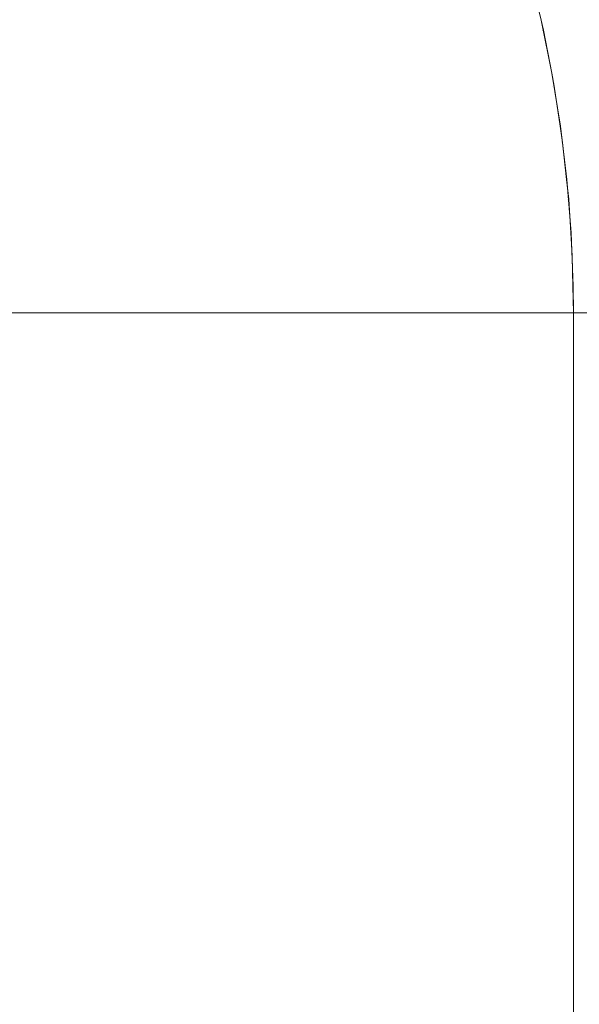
# Model space of a CAD drawing. Header units: centimetres. Extents: x -25.9 to 27.4, y -21.7 to -19.9.
# Tile 85 of 202: x -8.0288 to -7.987, y -20.0116 to -19.9381. Entities that reach past the tile are written whole.
import ezdxf

# ---------------------------------------------------------------- set-up
doc = ezdxf.new("R2010")
doc.units = ezdxf.units.CM
doc.header["$LTSCALE"] = 2.54
doc.layers.add('Lucido design-1', color=7, linetype='Continuous')

# ---------------------------------------------------------------- blocks, each defined once
blk = doc.blocks.new('Gruppo-5-1')
at = {"color": 7, "linetype": 'Continuous', "lineweight": 9}
for points, invisible_edges in [([(-8.003442, -19.934263, 875.673687), (-8.002425, -19.937853, 875.673687), (-8.00439, -19.938365, 875.670122), (-8.005383, -19.934858, 875.670122)], 15), ([(-7.990708, -19.934802, 875.721383), (-7.990844, -19.934287, 875.921383), (-7.989889, -19.93819, 875.921383)], 9), ([(-7.990844, -19.934287, 875.921383), (-7.990745, -19.934287, 875.925892), (-7.989791, -19.93819, 875.92585), (-7.989889, -19.93819, 875.921383)], 7), ([(-7.990745, -19.934287, 875.925892), (-7.99045, -19.934287, 875.930392), (-7.989499, -19.93819, 875.930309), (-7.989791, -19.93819, 875.92585)], 15), ([(-7.99045, -19.934287, 875.930392), (-7.989959, -19.934287, 875.934875), (-7.989012, -19.93819, 875.93475), (-7.989499, -19.93819, 875.930309)], 15), ([(-7.989959, -19.934287, 875.934875), (-7.989273, -19.934287, 875.939332), (-7.988333, -19.93819, 875.939166), (-7.989012, -19.93819, 875.93475)], 15), ([(-7.989273, -19.934287, 875.939332), (-7.988394, -19.934287, 875.943755), (-7.987461, -19.93819, 875.943548), (-7.988333, -19.93819, 875.939166)], 15), ([(-7.988394, -19.934287, 875.943755), (-7.987322, -19.934287, 875.948136), (-7.986399, -19.93819, 875.947888), (-7.987461, -19.93819, 875.943548)], 15), ([(-7.987322, -19.934287, 875.948136), (-7.98606, -19.934287, 875.952465), (-7.985149, -19.93819, 875.952178), (-7.986399, -19.93819, 875.947888)], 15), ([(-25.787481, -19.934836, 876.418166), (-25.787481, -19.938359, 876.419001), (27.312519, -19.938359, 876.419001), (27.312519, -19.934836, 876.418166)], 10), ([(-8.024473, -19.934681, 875.647975), (-8.023455, -19.937378, 875.647975), (-8.026325, -19.938392, 875.645271), (-8.027297, -19.935816, 875.645271)], 15), ([(-8.015484, -19.934562, 875.656814), (-8.014469, -19.93764, 875.656814), (-8.01705, -19.938431, 875.65375), (-8.018029, -19.935461, 875.65375)], 15), ([(-8.005383, -19.934858, 875.670122), (-8.00439, -19.938365, 875.670122), (-8.006492, -19.938912, 875.666648), (-8.00746, -19.935494, 875.666648)], 15), ([(-7.992066, -19.935156, 875.704687), (-7.991098, -19.939228, 875.704687), (-7.991854, -19.939391, 875.70063), (-7.992815, -19.935351, 875.70063)], 15), ([(-7.99148, -19.935003, 875.708777), (-7.990506, -19.9391, 875.708777), (-7.991098, -19.939228, 875.704687), (-7.992066, -19.935156, 875.704687)], 15), ([(-7.991058, -19.934893, 875.712891), (-7.990079, -19.939008, 875.712891), (-7.990506, -19.9391, 875.708777), (-7.99148, -19.935003, 875.708777)], 15), ([(-7.9908, -19.934826, 875.717024), (-7.989819, -19.938952, 875.717024), (-7.990079, -19.939008, 875.712891), (-7.991058, -19.934893, 875.712891)], 15), ([(-7.989819, -19.938952, 875.717024), (-7.9908, -19.934826, 875.717024), (-7.990708, -19.934802, 875.721383), (-7.989901, -19.938193, 875.721383)], 11), ([(-7.989889, -19.93819, 875.921383), (-7.989901, -19.938193, 875.721383), (-7.990708, -19.934802, 875.721383)], 9), ([(-8.027297, -19.935816, 875.645271), (-8.026325, -19.938392, 875.645271), (-8.029294, -19.939441, 875.642697), (-8.030219, -19.93699, 875.642697)], 15), ([(-8.018029, -19.935461, 875.65375), (-8.01705, -19.938431, 875.65375), (-8.019746, -19.939256, 875.650802), (-8.020688, -19.9364, 875.650802)], 15), ([(-8.00746, -19.935494, 875.666648), (-8.006492, -19.938912, 875.666648), (-8.008728, -19.939494, 875.663268), (-8.009669, -19.93617, 875.663268)], 15), ([(-7.994792, -19.935866, 875.692639), (-7.993851, -19.939821, 875.692639), (-7.995088, -19.940088, 875.688718), (-7.996016, -19.936184, 875.688718)], 15), ([(-7.993724, -19.935588, 875.696612), (-7.992772, -19.939589, 875.696612), (-7.993851, -19.939821, 875.692639), (-7.994792, -19.935866, 875.692639)], 15), ([(-7.992815, -19.935351, 875.70063), (-7.991854, -19.939391, 875.70063), (-7.992772, -19.939589, 875.696612), (-7.993724, -19.935588, 875.696612)], 15), ([(-8.020688, -19.9364, 875.650802), (-8.019746, -19.939256, 875.650802), (-8.022552, -19.940116, 875.647975), (-8.023455, -19.937378, 875.647975)], 15), ([(-8.009669, -19.93617, 875.663268), (-8.008728, -19.939494, 875.663268), (-8.011094, -19.94011, 875.659988), (-8.012007, -19.936886, 875.659988)], 15), ([(-7.997395, -19.936543, 875.684856), (-7.99648, -19.940388, 875.684856), (-7.998026, -19.940721, 875.68106), (-7.998924, -19.936942, 875.68106)], 15), ([(-7.996016, -19.936184, 875.688718), (-7.995088, -19.940088, 875.688718), (-7.99648, -19.940388, 875.684856), (-7.997395, -19.936543, 875.684856)], 15), ([(-8.023455, -19.937378, 875.647975), (-8.022552, -19.940116, 875.647975), (-8.025463, -19.941007, 875.645271), (-8.026325, -19.938392, 875.645271)], 15), ([(-8.012007, -19.936886, 875.659988), (-8.011094, -19.94011, 875.659988), (-8.013586, -19.940759, 875.656814), (-8.014469, -19.93764, 875.656814)], 15), ([(-8.000602, -19.937378, 875.677334), (-7.99972, -19.941086, 875.677334), (-8.001562, -19.941483, 875.673687), (-8.002425, -19.937853, 875.673687)], 15), ([(-7.998924, -19.936942, 875.68106), (-7.998026, -19.940721, 875.68106), (-7.99972, -19.941086, 875.677334), (-8.000602, -19.937378, 875.677334)], 15), ([(-8.014469, -19.93764, 875.656814), (-8.013586, -19.940759, 875.656814), (-8.016198, -19.941439, 875.65375), (-8.01705, -19.938431, 875.65375)], 15), ([(-8.002425, -19.937853, 875.673687), (-8.001562, -19.941483, 875.673687), (-8.003546, -19.941911, 875.670122), (-8.00439, -19.938365, 875.670122)], 15), ([(-7.989726, -19.938932, 875.721383), (-7.989901, -19.938193, 875.721383), (-7.989889, -19.93819, 875.921383)], 10), ([(-7.989901, -19.938193, 875.721383), (-7.989726, -19.938932, 875.721383), (-7.989819, -19.938952, 875.717024)], 10), ([(-7.989726, -19.938932, 875.721383), (-7.989889, -19.93819, 875.921383), (-7.989092, -19.942123, 875.921383)], 9), ([(-7.989889, -19.93819, 875.921383), (-7.989791, -19.93819, 875.92585), (-7.988995, -19.942123, 875.925816), (-7.989092, -19.942123, 875.921383)], 7), ([(-7.989791, -19.93819, 875.92585), (-7.989499, -19.93819, 875.930309), (-7.988705, -19.942123, 875.930239), (-7.988995, -19.942123, 875.925816)], 15), ([(-7.989499, -19.93819, 875.930309), (-7.989012, -19.93819, 875.93475), (-7.988223, -19.942123, 875.934646), (-7.988705, -19.942123, 875.930239)], 15), ([(-7.989012, -19.93819, 875.93475), (-7.988333, -19.93819, 875.939166), (-7.987548, -19.942123, 875.939028), (-7.988223, -19.942123, 875.934646)], 15), ([(-7.988333, -19.93819, 875.939166), (-7.987461, -19.93819, 875.943548), (-7.986683, -19.942123, 875.943376), (-7.987548, -19.942123, 875.939028)], 15), ([(-7.987461, -19.93819, 875.943548), (-7.986399, -19.93819, 875.947888), (-7.98563, -19.942123, 875.947682), (-7.986683, -19.942123, 875.943376)], 15), ([(27.312519, -19.939011, 876.419156), (27.312519, -19.938359, 876.419001), (-25.787481, -19.938359, 876.419001), (-25.787481, -19.939011, 876.419156)], 10), ([(-8.026325, -19.938392, 875.645271), (-8.025463, -19.941007, 875.645271), (-8.028474, -19.941929, 875.642697), (-8.029294, -19.939441, 875.642697)], 15), ([(-8.01705, -19.938431, 875.65375), (-8.016198, -19.941439, 875.65375), (-8.018927, -19.94215, 875.650802), (-8.019746, -19.939256, 875.650802)], 15), ([(-8.006492, -19.938912, 875.666648), (-8.00567, -19.942368, 875.666648), (-8.007929, -19.942855, 875.663268), (-8.008728, -19.939494, 875.663268)], 15), ([(-8.00439, -19.938365, 875.670122), (-8.003546, -19.941911, 875.670122), (-8.00567, -19.942368, 875.666648), (-8.006492, -19.938912, 875.666648)], 15), ([(-7.989819, -19.938952, 875.717024), (-7.989013, -19.943116, 875.717024), (-7.989276, -19.943161, 875.712891), (-7.990079, -19.939008, 875.712891)], 15), ([(-7.989013, -19.943116, 875.717024), (-7.989819, -19.938952, 875.717024), (-7.989726, -19.938932, 875.721383), (-7.989108, -19.942127, 875.721383)], 11), ([(-7.989092, -19.942123, 875.921383), (-7.989108, -19.942127, 875.721383), (-7.989726, -19.938932, 875.721383)], 9), ([(-25.787481, -19.939011, 876.419156), (-25.787481, -19.942637, 876.419853), (27.312519, -19.942637, 876.419853), (27.312519, -19.939011, 876.419156)], 10), ([(-8.029294, -19.939441, 875.642697), (-8.028474, -19.941929, 875.642697), (-8.031626, -19.942895, 875.640219), (-8.032403, -19.940539, 875.640219)], 15), ([(-8.019746, -19.939256, 875.650802), (-8.018927, -19.94215, 875.650802), (-8.021767, -19.942889, 875.647975), (-8.022552, -19.940116, 875.647975)], 15), ([(-8.008728, -19.939494, 875.663268), (-8.007929, -19.942855, 875.663268), (-8.010319, -19.94337, 875.659988), (-8.011094, -19.94011, 875.659988)], 15), ([(-7.992772, -19.939589, 875.696612), (-7.991992, -19.943627, 875.696612), (-7.993079, -19.943813, 875.692639), (-7.993851, -19.939821, 875.692639)], 15), ([(-7.991854, -19.939391, 875.70063), (-7.991065, -19.943468, 875.70063), (-7.991992, -19.943627, 875.696612), (-7.992772, -19.939589, 875.696612)], 15), ([(-7.991098, -19.939228, 875.704687), (-7.990303, -19.943337, 875.704687), (-7.991065, -19.943468, 875.70063), (-7.991854, -19.939391, 875.70063)], 15), ([(-7.990506, -19.9391, 875.708777), (-7.989706, -19.943235, 875.708777), (-7.990303, -19.943337, 875.704687), (-7.991098, -19.939228, 875.704687)], 15), ([(-7.990079, -19.939008, 875.712891), (-7.989276, -19.943161, 875.712891), (-7.989706, -19.943235, 875.708777), (-7.990506, -19.9391, 875.708777)], 15), ([(-8.022552, -19.940116, 875.647975), (-8.021767, -19.942889, 875.647975), (-8.024713, -19.943656, 875.645271), (-8.025463, -19.941007, 875.645271)], 15), ([(-8.011094, -19.94011, 875.659988), (-8.010319, -19.94337, 875.659988), (-8.012836, -19.943913, 875.656814), (-8.013586, -19.940759, 875.656814)], 15), ([(-7.99648, -19.940388, 875.684856), (-7.99573, -19.944268, 875.684856), (-7.997288, -19.944535, 875.68106), (-7.998026, -19.940721, 875.68106)], 15), ([(-7.995088, -19.940088, 875.688718), (-7.994326, -19.944027, 875.688718), (-7.99573, -19.944268, 875.684856), (-7.99648, -19.940388, 875.684856)], 15), ([(-7.993851, -19.939821, 875.692639), (-7.993079, -19.943813, 875.692639), (-7.994326, -19.944027, 875.688718), (-7.995088, -19.940088, 875.688718)], 15), ([(-8.025463, -19.941007, 875.645271), (-8.024713, -19.943656, 875.645271), (-8.02776, -19.94445, 875.642697), (-8.028474, -19.941929, 875.642697)], 15), ([(-8.013586, -19.940759, 875.656814), (-8.012836, -19.943913, 875.656814), (-8.015475, -19.944481, 875.65375), (-8.016198, -19.941439, 875.65375)], 15), ([(-7.99972, -19.941086, 875.677334), (-7.998997, -19.944828, 875.677334), (-8.000853, -19.945146, 875.673687), (-8.001562, -19.941483, 875.673687)], 15), ([(-7.998026, -19.940721, 875.68106), (-7.997288, -19.944535, 875.68106), (-7.998997, -19.944828, 875.677334), (-7.99972, -19.941086, 875.677334)], 15), ([(-8.016198, -19.941439, 875.65375), (-8.015475, -19.944481, 875.65375), (-8.018231, -19.945075, 875.650802), (-8.018927, -19.94215, 875.650802)], 15), ([(-8.001562, -19.941483, 875.673687), (-8.000853, -19.945146, 875.673687), (-8.002854, -19.945489, 875.670122), (-8.003546, -19.941911, 875.670122)], 15), ([(-8.028474, -19.941929, 875.642697), (-8.02776, -19.94445, 875.642697), (-8.030951, -19.945281, 875.640219), (-8.031626, -19.942895, 875.640219)], 15), ([(-8.018927, -19.94215, 875.650802), (-8.018231, -19.945075, 875.650802), (-8.0211, -19.945694, 875.647975), (-8.021767, -19.942889, 875.647975)], 15), ([(-8.00567, -19.942368, 875.666648), (-8.004995, -19.945856, 875.666648), (-8.007273, -19.946247, 875.663268), (-8.007929, -19.942855, 875.663268)], 15), ([(-8.003546, -19.941911, 875.670122), (-8.002854, -19.945489, 875.670122), (-8.004995, -19.945856, 875.666648), (-8.00567, -19.942368, 875.666648)], 15), ([(-7.98892, -19.9431, 875.721383), (-7.989108, -19.942127, 875.721383), (-7.989092, -19.942123, 875.921383)], 10), ([(-7.989108, -19.942127, 875.721383), (-7.98892, -19.9431, 875.721383), (-7.989013, -19.943116, 875.717024)], 10), ([(-7.98892, -19.9431, 875.721383), (-7.989092, -19.942123, 875.921383), (-7.988455, -19.946081, 875.921383)], 9), ([(-7.989092, -19.942123, 875.921383), (-7.988995, -19.942123, 875.925816), (-7.988359, -19.946081, 875.925788), (-7.988455, -19.946081, 875.921383)], 7), ([(-7.988995, -19.942123, 875.925816), (-7.988705, -19.942123, 875.930239), (-7.98807, -19.946081, 875.930184), (-7.988359, -19.946081, 875.925788)], 15), ([(-7.988705, -19.942123, 875.930239), (-7.988223, -19.942123, 875.934646), (-7.987591, -19.946081, 875.934563), (-7.98807, -19.946081, 875.930184)], 15), ([(-7.988223, -19.942123, 875.934646), (-7.987548, -19.942123, 875.939028), (-7.986921, -19.946081, 875.938917), (-7.987591, -19.946081, 875.934563)], 15), ([(-7.987548, -19.942123, 875.939028), (-7.986683, -19.942123, 875.943376), (-7.986061, -19.946081, 875.943238), (-7.986921, -19.946081, 875.938917)], 15), ([(27.312519, -19.943232, 876.419968), (27.312519, -19.942637, 876.419853), (-25.787481, -19.942637, 876.419853), (-25.787481, -19.943232, 876.419968)], 10), ([(-25.787481, -19.943232, 876.419968), (-25.787481, -19.946949, 876.420518), (27.312519, -19.946949, 876.420518), (27.312519, -19.943232, 876.419968)], 10), ([(-8.021767, -19.942889, 875.647975), (-8.0211, -19.945694, 875.647975), (-8.024076, -19.946335, 875.645271), (-8.024713, -19.943656, 875.645271)], 15), ([(-8.007929, -19.942855, 875.663268), (-8.007273, -19.946247, 875.663268), (-8.009683, -19.94666, 875.659988), (-8.010319, -19.94337, 875.659988)], 15), ([(-7.990303, -19.943337, 875.704687), (-7.989683, -19.947477, 875.704687), (-7.990451, -19.947575, 875.70063), (-7.991065, -19.943468, 875.70063)], 15), ([(-7.989706, -19.943235, 875.708777), (-7.989083, -19.9474, 875.708777), (-7.989683, -19.947477, 875.704687), (-7.990303, -19.943337, 875.704687)], 15), ([(-7.989276, -19.943161, 875.712891), (-7.988649, -19.947344, 875.712891), (-7.989083, -19.9474, 875.708777), (-7.989706, -19.943235, 875.708777)], 15), ([(-7.989013, -19.943116, 875.717024), (-7.988385, -19.94731, 875.717024), (-7.988649, -19.947344, 875.712891), (-7.989276, -19.943161, 875.712891)], 15), ([(-7.988385, -19.94731, 875.717024), (-7.989013, -19.943116, 875.717024), (-7.98892, -19.9431, 875.721383), (-7.988473, -19.946083, 875.721383)], 11), ([(-7.988455, -19.946081, 875.921383), (-7.988473, -19.946083, 875.721383), (-7.98892, -19.9431, 875.721383)], 9), ([(-8.024713, -19.943656, 875.645271), (-8.024076, -19.946335, 875.645271), (-8.027154, -19.946999, 875.642697), (-8.02776, -19.94445, 875.642697)], 15), ([(-8.012836, -19.943913, 875.656814), (-8.01222, -19.947095, 875.656814), (-8.014881, -19.947551, 875.65375), (-8.015475, -19.944481, 875.65375)], 15), ([(-8.010319, -19.94337, 875.659988), (-8.009683, -19.94666, 875.659988), (-8.01222, -19.947095, 875.656814), (-8.012836, -19.943913, 875.656814)], 15), ([(-7.994326, -19.944027, 875.688718), (-7.993732, -19.947995, 875.688718), (-7.995145, -19.948176, 875.684856), (-7.99573, -19.944268, 875.684856)], 15), ([(-7.993079, -19.943813, 875.692639), (-7.992477, -19.947834, 875.692639), (-7.993732, -19.947995, 875.688718), (-7.994326, -19.944027, 875.688718)], 15), ([(-7.991992, -19.943627, 875.696612), (-7.991383, -19.947694, 875.696612), (-7.992477, -19.947834, 875.692639), (-7.993079, -19.943813, 875.692639)], 15), ([(-7.991065, -19.943468, 875.70063), (-7.990451, -19.947575, 875.70063), (-7.991383, -19.947694, 875.696612), (-7.991992, -19.943627, 875.696612)], 15), ([(-8.02776, -19.94445, 875.642697), (-8.027154, -19.946999, 875.642697), (-8.030377, -19.947693, 875.640219), (-8.030951, -19.945281, 875.640219)], 15), ([(-8.015475, -19.944481, 875.65375), (-8.014881, -19.947551, 875.65375), (-8.01766, -19.948028, 875.650802), (-8.018231, -19.945075, 875.650802)], 15), ([(-7.997288, -19.944535, 875.68106), (-7.996713, -19.948377, 875.68106), (-7.998433, -19.948597, 875.677334), (-7.998997, -19.944828, 875.677334)], 15), ([(-7.99573, -19.944268, 875.684856), (-7.995145, -19.948176, 875.684856), (-7.996713, -19.948377, 875.68106), (-7.997288, -19.944535, 875.68106)], 15), ([(-8.018231, -19.945075, 875.650802), (-8.01766, -19.948028, 875.650802), (-8.020553, -19.948524, 875.647975), (-8.0211, -19.945694, 875.647975)], 15), ([(-8.002854, -19.945489, 875.670122), (-8.002314, -19.949094, 875.670122), (-8.004469, -19.94937, 875.666648), (-8.004995, -19.945856, 875.666648)], 15), ([(-8.000853, -19.945146, 875.673687), (-8.000301, -19.948836, 875.673687), (-8.002314, -19.949094, 875.670122), (-8.002854, -19.945489, 875.670122)], 15), ([(-7.998997, -19.944828, 875.677334), (-7.998433, -19.948597, 875.677334), (-8.000301, -19.948836, 875.673687), (-8.000853, -19.945146, 875.673687)], 15), ([(-8.0211, -19.945694, 875.647975), (-8.020553, -19.948524, 875.647975), (-8.023553, -19.949038, 875.645271), (-8.024076, -19.946335, 875.645271)], 15), ([(-8.007273, -19.946247, 875.663268), (-8.006761, -19.949663, 875.663268), (-8.009186, -19.949974, 875.659988), (-8.009683, -19.94666, 875.659988)], 15), ([(-8.004995, -19.945856, 875.666648), (-8.004469, -19.94937, 875.666648), (-8.006761, -19.949663, 875.663268), (-8.007273, -19.946247, 875.663268)], 15), ([(-7.988291, -19.947298, 875.721383), (-7.988473, -19.946083, 875.721383), (-7.988455, -19.946081, 875.921383)], 10), ([(-7.988473, -19.946083, 875.721383), (-7.988291, -19.947298, 875.721383), (-7.988385, -19.94731, 875.717024)], 10), ([(-7.988291, -19.947298, 875.721383), (-7.988455, -19.946081, 875.921383), (-7.987977, -19.950055, 875.921383)], 9), ([(-7.988455, -19.946081, 875.921383), (-7.988359, -19.946081, 875.925788), (-7.987881, -19.950055, 875.925767), (-7.987977, -19.950055, 875.921383)], 7), ([(-7.988359, -19.946081, 875.925788), (-7.98807, -19.946081, 875.930184), (-7.987595, -19.950055, 875.930142), (-7.987881, -19.950055, 875.925767)], 15), ([(-7.98807, -19.946081, 875.930184), (-7.987591, -19.946081, 875.934563), (-7.987117, -19.950055, 875.934501), (-7.987595, -19.950055, 875.930142)], 15), ([(-7.987591, -19.946081, 875.934563), (-7.986921, -19.946081, 875.938917), (-7.98645, -19.950055, 875.938834), (-7.987117, -19.950055, 875.934501)], 15), ([(27.312519, -19.947491, 876.420598), (27.312519, -19.946949, 876.420518), (-25.787481, -19.946949, 876.420518), (-25.787481, -19.947491, 876.420598)], 10), ([(-8.027154, -19.946999, 875.642697), (-8.026657, -19.949571, 875.642697), (-8.029906, -19.950128, 875.640219), (-8.030377, -19.947693, 875.640219)], 15), ([(-8.024076, -19.946335, 875.645271), (-8.023553, -19.949038, 875.645271), (-8.026657, -19.949571, 875.642697), (-8.027154, -19.946999, 875.642697)], 15), ([(-8.009683, -19.94666, 875.659988), (-8.009186, -19.949974, 875.659988), (-8.01174, -19.950301, 875.656814), (-8.01222, -19.947095, 875.656814)], 15), ([(-25.787481, -19.947491, 876.420598), (-25.787481, -19.951285, 876.420993), (27.312519, -19.951285, 876.420993), (27.312519, -19.947491, 876.420598)], 10), ([(-8.014881, -19.947551, 875.65375), (-8.014418, -19.950644, 875.65375), (-8.017215, -19.951002, 875.650802), (-8.01766, -19.948028, 875.650802)], 15), ([(-8.01222, -19.947095, 875.656814), (-8.01174, -19.950301, 875.656814), (-8.014418, -19.950644, 875.65375), (-8.014881, -19.947551, 875.65375)], 15), ([(-7.991383, -19.947694, 875.696612), (-7.990947, -19.951784, 875.696612), (-7.992047, -19.951877, 875.692639), (-7.992477, -19.947834, 875.692639)], 15), ([(-7.990451, -19.947575, 875.70063), (-7.990011, -19.951704, 875.70063), (-7.990947, -19.951784, 875.696612), (-7.991383, -19.947694, 875.696612)], 15), ([(-7.989683, -19.947477, 875.704687), (-7.98924, -19.951638, 875.704687), (-7.990011, -19.951704, 875.70063), (-7.990451, -19.947575, 875.70063)], 15), ([(-7.989083, -19.9474, 875.708777), (-7.988636, -19.951587, 875.708777), (-7.98924, -19.951638, 875.704687), (-7.989683, -19.947477, 875.704687)], 15), ([(-7.988649, -19.947344, 875.712891), (-7.988201, -19.95155, 875.712891), (-7.988636, -19.951587, 875.708777), (-7.989083, -19.9474, 875.708777)], 15), ([(-7.988385, -19.94731, 875.717024), (-7.987936, -19.951527, 875.717024), (-7.988201, -19.95155, 875.712891), (-7.988649, -19.947344, 875.712891)], 15), ([(-7.987936, -19.951527, 875.717024), (-7.988385, -19.94731, 875.717024), (-7.988291, -19.947298, 875.721383), (-7.987997, -19.950057, 875.721383)], 11), ([(-7.987977, -19.950055, 875.921383), (-7.987997, -19.950057, 875.721383), (-7.988291, -19.947298, 875.721383)], 9), ([(-8.01766, -19.948028, 875.650802), (-8.017215, -19.951002, 875.650802), (-8.020126, -19.951375, 875.647975), (-8.020553, -19.948524, 875.647975)], 15), ([(-7.996713, -19.948377, 875.68106), (-7.996301, -19.952239, 875.68106), (-7.998029, -19.952386, 875.677334), (-7.998433, -19.948597, 875.677334)], 15), ([(-7.995145, -19.948176, 875.684856), (-7.994726, -19.952105, 875.684856), (-7.996301, -19.952239, 875.68106), (-7.996713, -19.948377, 875.68106)], 15), ([(-7.993732, -19.947995, 875.688718), (-7.993307, -19.951985, 875.688718), (-7.994726, -19.952105, 875.684856), (-7.995145, -19.948176, 875.684856)], 15), ([(-7.992477, -19.947834, 875.692639), (-7.992047, -19.951877, 875.692639), (-7.993307, -19.951985, 875.688718), (-7.993732, -19.947995, 875.688718)], 15), ([(-8.023553, -19.949038, 875.645271), (-8.023146, -19.951762, 875.645271), (-8.026269, -19.952161, 875.642697), (-8.026657, -19.949571, 875.642697)], 15), ([(-8.020553, -19.948524, 875.647975), (-8.020126, -19.951375, 875.647975), (-8.023146, -19.951762, 875.645271), (-8.023553, -19.949038, 875.645271)], 15), ([(-8.002314, -19.949094, 875.670122), (-8.001928, -19.952718, 875.670122), (-8.004093, -19.952903, 875.666648), (-8.004469, -19.94937, 875.666648)], 15), ([(-8.000301, -19.948836, 875.673687), (-7.999906, -19.952546, 875.673687), (-8.001928, -19.952718, 875.670122), (-8.002314, -19.949094, 875.670122)], 15), ([(-7.998433, -19.948597, 875.677334), (-7.998029, -19.952386, 875.677334), (-7.999906, -19.952546, 875.673687), (-8.000301, -19.948836, 875.673687)], 15), ([(-8.026657, -19.949571, 875.642697), (-8.026269, -19.952161, 875.642697), (-8.029539, -19.95258, 875.640219), (-8.029906, -19.950128, 875.640219)], 15), ([(-8.006761, -19.949663, 875.663268), (-8.006395, -19.953099, 875.663268), (-8.008832, -19.953306, 875.659988), (-8.009186, -19.949974, 875.659988)], 15), ([(-8.004469, -19.94937, 875.666648), (-8.004093, -19.952903, 875.666648), (-8.006395, -19.953099, 875.663268), (-8.006761, -19.949663, 875.663268)], 15), ([(-8.014418, -19.950644, 875.65375), (-8.014087, -19.953753, 875.65375), (-8.016896, -19.953992, 875.650802), (-8.017215, -19.951002, 875.650802)], 15), ([(-8.01174, -19.950301, 875.656814), (-8.011397, -19.953524, 875.656814), (-8.014087, -19.953753, 875.65375), (-8.014418, -19.950644, 875.65375)], 15), ([(-8.009186, -19.949974, 875.659988), (-8.008832, -19.953306, 875.659988), (-8.011397, -19.953524, 875.656814), (-8.01174, -19.950301, 875.656814)], 15), ([(-7.987841, -19.951519, 875.721383), (-7.987997, -19.950057, 875.721383), (-7.987977, -19.950055, 875.921383)], 10), ([(-7.987997, -19.950057, 875.721383), (-7.987841, -19.951519, 875.721383), (-7.987936, -19.951527, 875.717024)], 10), ([(-7.987841, -19.951519, 875.721383), (-7.987977, -19.950055, 875.921383), (-7.987659, -19.954039, 875.921383)], 9), ([(-7.987977, -19.950055, 875.921383), (-7.987881, -19.950055, 875.925767), (-7.987564, -19.954039, 875.925753), (-7.987659, -19.954039, 875.921383)], 7), ([(-7.987881, -19.950055, 875.925767), (-7.987595, -19.950055, 875.930142), (-7.987278, -19.954039, 875.930115), (-7.987564, -19.954039, 875.925753)], 15), ([(-7.987595, -19.950055, 875.930142), (-7.987117, -19.950055, 875.934501), (-7.986802, -19.954039, 875.934459), (-7.987278, -19.954039, 875.930115)], 15), ([(-7.987117, -19.950055, 875.934501), (-7.98645, -19.950055, 875.938834), (-7.986137, -19.954039, 875.938779), (-7.986802, -19.954039, 875.934459)], 15), ([(27.312519, -19.951781, 876.421045), (27.312519, -19.951285, 876.420993), (-25.787481, -19.951285, 876.420993), (-25.787481, -19.951781, 876.421045)], 10), ([(-8.020126, -19.951375, 875.647975), (-8.01982, -19.954241, 875.647975), (-8.022854, -19.954499, 875.645271), (-8.023146, -19.951762, 875.645271)], 15), ([(-8.017215, -19.951002, 875.650802), (-8.016896, -19.953992, 875.650802), (-8.01982, -19.954241, 875.647975), (-8.020126, -19.951375, 875.647975)], 15), ([(-25.787481, -19.951781, 876.421045), (-25.787481, -19.955639, 876.42128), (27.312519, -19.955639, 876.42128), (27.312519, -19.951781, 876.421045)], 10), ([(-8.026269, -19.952161, 875.642697), (-8.025992, -19.954766, 875.642697), (-8.029276, -19.955046, 875.640219), (-8.029539, -19.95258, 875.640219)], 15), ([(-8.023146, -19.951762, 875.645271), (-8.022854, -19.954499, 875.645271), (-8.025992, -19.954766, 875.642697), (-8.026269, -19.952161, 875.642697)], 15), ([(-7.994726, -19.952105, 875.684856), (-7.994475, -19.956049, 875.684856), (-7.996054, -19.956116, 875.68106), (-7.996301, -19.952239, 875.68106)], 15), ([(-7.993307, -19.951985, 875.688718), (-7.993052, -19.955989, 875.688718), (-7.994475, -19.956049, 875.684856), (-7.994726, -19.952105, 875.684856)], 15), ([(-7.992047, -19.951877, 875.692639), (-7.991788, -19.955935, 875.692639), (-7.993052, -19.955989, 875.688718), (-7.993307, -19.951985, 875.688718)], 15), ([(-7.990947, -19.951784, 875.696612), (-7.990685, -19.955888, 875.696612), (-7.991788, -19.955935, 875.692639), (-7.992047, -19.951877, 875.692639)], 15), ([(-7.990011, -19.951704, 875.70063), (-7.989747, -19.955848, 875.70063), (-7.990685, -19.955888, 875.696612), (-7.990947, -19.951784, 875.696612)], 15), ([(-7.98924, -19.951638, 875.704687), (-7.988974, -19.955815, 875.704687), (-7.989747, -19.955848, 875.70063), (-7.990011, -19.951704, 875.70063)], 15), ([(-7.988636, -19.951587, 875.708777), (-7.988368, -19.95579, 875.708777), (-7.988974, -19.955815, 875.704687), (-7.98924, -19.951638, 875.704687)], 15), ([(-7.988201, -19.95155, 875.712891), (-7.987932, -19.955771, 875.712891), (-7.988368, -19.95579, 875.708777), (-7.988636, -19.951587, 875.708777)], 15), ([(-7.987936, -19.951527, 875.717024), (-7.987666, -19.95576, 875.717024), (-7.987932, -19.955771, 875.712891), (-7.988201, -19.95155, 875.712891)], 15), ([(-7.987666, -19.95576, 875.717024), (-7.987936, -19.951527, 875.717024), (-7.987841, -19.951519, 875.721383), (-7.987681, -19.954041, 875.721383)], 11), ([(-7.987659, -19.954039, 875.921383), (-7.987681, -19.954041, 875.721383), (-7.987841, -19.951519, 875.721383)], 9), ([(-8.004093, -19.952903, 875.666648), (-8.003867, -19.956448, 875.666648), (-8.006176, -19.956546, 875.663268), (-8.006395, -19.953099, 875.663268)], 15), ([(-8.001928, -19.952718, 875.670122), (-8.001696, -19.956356, 875.670122), (-8.003867, -19.956448, 875.666648), (-8.004093, -19.952903, 875.666648)], 15), ([(-7.999906, -19.952546, 875.673687), (-7.999668, -19.95627, 875.673687), (-8.001696, -19.956356, 875.670122), (-8.001928, -19.952718, 875.670122)], 15), ([(-7.998029, -19.952386, 875.677334), (-7.997786, -19.95619, 875.677334), (-7.999668, -19.95627, 875.673687), (-7.999906, -19.952546, 875.673687)], 15), ([(-7.996301, -19.952239, 875.68106), (-7.996054, -19.956116, 875.68106), (-7.997786, -19.95619, 875.677334), (-7.998029, -19.952386, 875.677334)], 15), ([(-8.011397, -19.953524, 875.656814), (-8.011191, -19.956759, 875.656814), (-8.013888, -19.956874, 875.65375), (-8.014087, -19.953753, 875.65375)], 15), ([(-8.008832, -19.953306, 875.659988), (-8.008618, -19.95665, 875.659988), (-8.011191, -19.956759, 875.656814), (-8.011397, -19.953524, 875.656814)], 15), ([(-8.006395, -19.953099, 875.663268), (-8.006176, -19.956546, 875.663268), (-8.008618, -19.95665, 875.659988), (-8.008832, -19.953306, 875.659988)], 15), ([(-8.01982, -19.954241, 875.647975), (-8.019637, -19.957118, 875.647975), (-8.022679, -19.957247, 875.645271), (-8.022854, -19.954499, 875.645271)], 15), ([(-8.016896, -19.953992, 875.650802), (-8.016705, -19.956993, 875.650802), (-8.019637, -19.957118, 875.647975), (-8.01982, -19.954241, 875.647975)], 15), ([(-8.014087, -19.953753, 875.65375), (-8.013888, -19.956874, 875.65375), (-8.016705, -19.956993, 875.650802), (-8.016896, -19.953992, 875.650802)], 15), ([(-7.987571, -19.955756, 875.721383), (-7.987681, -19.954041, 875.721383), (-7.987659, -19.954039, 875.921383)], 10), ([(-7.987681, -19.954041, 875.721383), (-7.987571, -19.955756, 875.721383), (-7.987666, -19.95576, 875.717024)], 10), ([(-7.987571, -19.955756, 875.721383), (-7.987659, -19.954039, 875.921383), (-7.987501, -19.958028, 875.921383)], 9), ([(-7.987659, -19.954039, 875.921383), (-7.987564, -19.954039, 875.925753), (-7.987405, -19.958028, 875.925746), (-7.987501, -19.958028, 875.921383)], 7), ([(-7.987564, -19.954039, 875.925753), (-7.987278, -19.954039, 875.930115), (-7.98712, -19.958028, 875.930101), (-7.987405, -19.958028, 875.925746)], 15), ([(-7.987278, -19.954039, 875.930115), (-7.986802, -19.954039, 875.934459), (-7.986645, -19.958028, 875.934439), (-7.98712, -19.958028, 875.930101)], 15), ([(-8.025992, -19.954766, 875.642697), (-8.025825, -19.957381, 875.642697), (-8.029118, -19.957521, 875.640219), (-8.029276, -19.955046, 875.640219)], 15), ([(-8.022854, -19.954499, 875.645271), (-8.022679, -19.957247, 875.645271), (-8.025825, -19.957381, 875.642697), (-8.025992, -19.954766, 875.642697)], 15), ([(27.312519, -19.956084, 876.421307), (27.312519, -19.955639, 876.42128), (-25.787481, -19.955639, 876.42128), (-25.787481, -19.956084, 876.421307)], 10), ([(-7.988974, -19.955815, 875.704687), (-7.988885, -19.96, 875.704687), (-7.989658, -19.96, 875.70063), (-7.989747, -19.955848, 875.70063)], 13), ([(-7.988368, -19.95579, 875.708777), (-7.988279, -19.96, 875.708777), (-7.988885, -19.96, 875.704687), (-7.988974, -19.955815, 875.704687)], 13), ([(-7.987932, -19.955771, 875.712891), (-7.987842, -19.96, 875.712891), (-7.988279, -19.96, 875.708777), (-7.988368, -19.95579, 875.708777)], 13), ([(-7.987666, -19.95576, 875.717024), (-7.987576, -19.96, 875.717024), (-7.987842, -19.96, 875.712891), (-7.987932, -19.955771, 875.712891)], 13), ([(-7.987576, -19.96, 875.717024), (-7.987666, -19.95576, 875.717024), (-7.987571, -19.955756, 875.721383), (-7.987523, -19.958028, 875.721383)], 11), ([(-7.987501, -19.958028, 875.921383), (-7.987523, -19.958028, 875.721383), (-7.987571, -19.955756, 875.721383)], 9), ([(-25.787481, -19.956084, 876.421307), (-25.787481, -19.96, 876.421383), (27.312519, -19.96, 876.421383), (27.312519, -19.956084, 876.421307)], 8), ([(-8.006176, -19.956546, 875.663268), (-8.006102, -19.96, 875.663268), (-8.008547, -19.96, 875.659988), (-8.008618, -19.95665, 875.659988)], 13), ([(-8.003867, -19.956448, 875.666648), (-8.003791, -19.96, 875.666648), (-8.006102, -19.96, 875.663268), (-8.006176, -19.956546, 875.663268)], 13), ([(-8.001696, -19.956356, 875.670122), (-8.001619, -19.96, 875.670122), (-8.003791, -19.96, 875.666648), (-8.003867, -19.956448, 875.666648)], 13), ([(-7.999668, -19.95627, 875.673687), (-7.999589, -19.96, 875.673687), (-8.001619, -19.96, 875.670122), (-8.001696, -19.956356, 875.670122)], 13), ([(-7.997786, -19.95619, 875.677334), (-7.997705, -19.96, 875.677334), (-7.999589, -19.96, 875.673687), (-7.999668, -19.95627, 875.673687)], 13), ([(-7.996054, -19.956116, 875.68106), (-7.995972, -19.96, 875.68106), (-7.997705, -19.96, 875.677334), (-7.997786, -19.95619, 875.677334)], 13), ([(-7.994475, -19.956049, 875.684856), (-7.994391, -19.96, 875.684856), (-7.995972, -19.96, 875.68106), (-7.996054, -19.956116, 875.68106)], 13), ([(-7.993052, -19.955989, 875.688718), (-7.992967, -19.96, 875.688718), (-7.994391, -19.96, 875.684856), (-7.994475, -19.956049, 875.684856)], 13), ([(-7.991788, -19.955935, 875.692639), (-7.991701, -19.96, 875.692639), (-7.992967, -19.96, 875.688718), (-7.993052, -19.955989, 875.688718)], 13), ([(-7.990685, -19.955888, 875.696612), (-7.990598, -19.96, 875.696612), (-7.991701, -19.96, 875.692639), (-7.991788, -19.955935, 875.692639)], 13), ([(-7.989747, -19.955848, 875.70063), (-7.989658, -19.96, 875.70063), (-7.990598, -19.96, 875.696612), (-7.990685, -19.955888, 875.696612)], 13), ([(-8.022679, -19.957247, 875.645271), (-8.02262, -19.96, 875.645271), (-8.025769, -19.96, 875.642697), (-8.025825, -19.957381, 875.642697)], 13), ([(-8.019637, -19.957118, 875.647975), (-8.019576, -19.96, 875.647975), (-8.02262, -19.96, 875.645271), (-8.022679, -19.957247, 875.645271)], 13), ([(-8.016705, -19.956993, 875.650802), (-8.016641, -19.96, 875.650802), (-8.019576, -19.96, 875.647975), (-8.019637, -19.957118, 875.647975)], 13), ([(-8.013888, -19.956874, 875.65375), (-8.013821, -19.96, 875.65375), (-8.016641, -19.96, 875.650802), (-8.016705, -19.956993, 875.650802)], 13), ([(-8.011191, -19.956759, 875.656814), (-8.011122, -19.96, 875.656814), (-8.013821, -19.96, 875.65375), (-8.013888, -19.956874, 875.65375)], 13), ([(-8.008618, -19.95665, 875.659988), (-8.008547, -19.96, 875.659988), (-8.011122, -19.96, 875.656814), (-8.011191, -19.956759, 875.656814)], 13), ([(-8.025825, -19.957381, 875.642697), (-8.025769, -19.96, 875.642697), (-8.029066, -19.96, 875.640219), (-8.029118, -19.957521, 875.640219)], 13), ([(-7.987523, -19.958028, 875.721383), (-7.987481, -19.96, 875.721383), (-7.987576, -19.96, 875.717024)], 8), ([(-7.987481, -19.96, 875.921383), (-7.987481, -19.96, 875.721383), (-7.987523, -19.958028, 875.721383)], 8), ([(-7.987523, -19.958028, 875.721383), (-7.987501, -19.958028, 875.921383), (-7.987481, -19.96, 875.921383)], 9), ([(-7.987414, -19.96, 875.924458), (-7.987481, -19.96, 875.921383), (-7.987501, -19.958028, 875.921383), (-7.987405, -19.958028, 875.925746)], 12), ([(-7.987405, -19.958028, 875.925746), (-7.987386, -19.96, 875.925745), (-7.987414, -19.96, 875.924458)], 9), ([(-7.987199, -19.96, 875.928602), (-7.987386, -19.96, 875.925745), (-7.987405, -19.958028, 875.925746), (-7.98712, -19.958028, 875.930101)], 14), ([(-7.98712, -19.958028, 875.930101), (-7.987101, -19.96, 875.930099), (-7.987199, -19.96, 875.928602)], 9), ([(-7.986812, -19.96, 875.932738), (-7.987101, -19.96, 875.930099), (-7.98712, -19.958028, 875.930101), (-7.986645, -19.958028, 875.934439)], 14), ([(-8.026086, -21.16, 875.642449), (-8.02907, -21.16, 875.640225), (-8.029066, -19.96, 875.640219), (-8.025769, -19.96, 875.642697)], 10), ([(-8.025769, -19.96, 875.642697), (-8.025774, -21.16, 875.642702), (-8.026086, -21.16, 875.642449)], 9), ([(-8.022912, -21.16, 875.645024), (-8.025774, -21.16, 875.642702), (-8.025769, -19.96, 875.642697)], 10), ([(-8.022912, -21.16, 875.645024), (-8.025769, -19.96, 875.642697), (-8.02262, -19.96, 875.645271)], 9), ([(-8.02262, -19.96, 875.645271), (-8.022625, -21.16, 875.645277), (-8.022912, -21.16, 875.645024)], 9), ([(-8.019848, -21.16, 875.647724), (-8.022625, -21.16, 875.645277), (-8.02262, -19.96, 875.645271)], 10), ([(-8.019848, -21.16, 875.647724), (-8.02262, -19.96, 875.645271), (-8.019576, -19.96, 875.647975)], 9), ([(-8.019576, -19.96, 875.647975), (-8.019581, -21.16, 875.64798), (-8.019848, -21.16, 875.647724)], 9), ([(-8.0169, -21.16, 875.650543), (-8.019581, -21.16, 875.64798), (-8.019576, -19.96, 875.647975)], 10), ([(-8.0169, -21.16, 875.650543), (-8.019576, -19.96, 875.647975), (-8.016641, -19.96, 875.650802)], 9), ([(-8.016641, -19.96, 875.650802), (-8.016646, -21.16, 875.650807), (-8.0169, -21.16, 875.650543)], 9), ([(-8.014072, -21.16, 875.653478), (-8.016646, -21.16, 875.650807), (-8.016641, -19.96, 875.650802), (-8.013821, -19.96, 875.65375)], 10), ([(-8.013821, -19.96, 875.65375), (-8.013826, -21.16, 875.653755), (-8.014072, -21.16, 875.653478)], 9), ([(-8.011369, -21.16, 875.656523), (-8.013826, -21.16, 875.653755), (-8.013821, -19.96, 875.65375), (-8.011122, -19.96, 875.656814)], 10), ([(-8.011122, -19.96, 875.656814), (-8.011127, -21.16, 875.656818), (-8.011369, -21.16, 875.656523)], 9), ([(-8.008794, -21.16, 875.659671), (-8.011127, -21.16, 875.656818), (-8.011122, -19.96, 875.656814), (-8.008547, -19.96, 875.659988)], 10), ([(-8.008547, -19.96, 875.659988), (-8.008553, -21.16, 875.659992), (-8.008794, -21.16, 875.659671)], 9), ([(-8.006317, -21.16, 875.662968), (-8.008553, -21.16, 875.659992), (-8.008547, -19.96, 875.659988)], 10), ([(-8.006317, -21.16, 875.662968), (-8.008547, -19.96, 875.659988), (-8.006102, -19.96, 875.663268)], 9), ([(-8.006102, -19.96, 875.663268), (-8.006108, -21.16, 875.663271), (-8.006317, -21.16, 875.662968)], 9), ([(-8.004013, -21.16, 875.66631), (-8.006108, -21.16, 875.663271), (-8.006102, -19.96, 875.663268), (-8.003791, -19.96, 875.666648)], 10), ([(-8.003791, -19.96, 875.666648), (-8.003798, -21.16, 875.666651), (-8.004013, -21.16, 875.66631)], 9), ([(-8.001849, -21.16, 875.669739), (-8.003798, -21.16, 875.666651), (-8.003791, -19.96, 875.666648), (-8.001619, -19.96, 875.670122)], 10), ([(-8.001619, -19.96, 875.670122), (-8.001626, -21.16, 875.670126), (-8.001849, -21.16, 875.669739)], 9), ([(-7.999828, -21.16, 875.673249), (-8.001626, -21.16, 875.670126), (-8.001619, -19.96, 875.670122), (-7.999589, -19.96, 875.673687)], 10), ([(-7.999589, -19.96, 875.673687), (-7.999597, -21.16, 875.673691), (-7.999828, -21.16, 875.673249)], 9), ([(-7.997952, -21.16, 875.676835), (-7.999597, -21.16, 875.673691), (-7.999589, -19.96, 875.673687)], 10), ([(-7.999589, -19.96, 875.673687), (-7.997705, -19.96, 875.677334), (-7.997952, -21.16, 875.676835)], 10), ([(-7.997705, -19.96, 875.677334), (-7.997714, -21.16, 875.677339), (-7.997952, -21.16, 875.676835)], 9), ([(-7.996225, -21.16, 875.68049), (-7.997714, -21.16, 875.677339), (-7.997705, -19.96, 875.677334)], 10), ([(-7.997705, -19.96, 875.677334), (-7.995972, -19.96, 875.68106), (-7.996225, -21.16, 875.68049)], 10), ([(-7.995972, -19.96, 875.68106), (-7.995981, -21.16, 875.681064), (-7.996225, -21.16, 875.68049)], 9), ([(-7.994649, -21.16, 875.684207), (-7.995981, -21.16, 875.681064), (-7.995972, -19.96, 875.68106)], 10), ([(-7.995972, -19.96, 875.68106), (-7.994391, -19.96, 875.684856), (-7.994649, -21.16, 875.684207)], 10), ([(-7.994391, -19.96, 875.684856), (-7.994402, -21.16, 875.684861), (-7.994649, -21.16, 875.684207)], 9), ([(-7.993225, -21.16, 875.68798), (-7.994402, -21.16, 875.684861), (-7.994391, -19.96, 875.684856)], 10), ([(-7.994391, -19.96, 875.684856), (-7.992967, -19.96, 875.688718), (-7.993225, -21.16, 875.68798)], 10), ([(-7.992967, -19.96, 875.688718), (-7.992979, -21.16, 875.688722), (-7.993225, -21.16, 875.68798)], 9), ([(-7.991956, -21.16, 875.691803), (-7.992979, -21.16, 875.688722), (-7.992967, -19.96, 875.688718)], 10), ([(-7.992967, -19.96, 875.688718), (-7.991701, -19.96, 875.692639), (-7.991956, -21.16, 875.691803)], 10), ([(-7.991701, -19.96, 875.692639), (-7.991715, -21.16, 875.692643), (-7.991956, -21.16, 875.691803)], 9), ([(-7.990844, -21.16, 875.69567), (-7.991715, -21.16, 875.692643), (-7.991701, -19.96, 875.692639)], 10), ([(-7.991701, -19.96, 875.692639), (-7.990598, -19.96, 875.696612), (-7.990844, -21.16, 875.69567)], 10), ([(-7.990598, -19.96, 875.696612), (-7.990612, -21.16, 875.696615), (-7.990844, -21.16, 875.69567)], 9), ([(-7.989889, -21.16, 875.699573), (-7.990612, -21.16, 875.696615), (-7.990598, -19.96, 875.696612)], 10), ([(-7.990598, -19.96, 875.696612), (-7.989658, -19.96, 875.70063), (-7.989889, -21.16, 875.699573)], 10), ([(-7.989658, -19.96, 875.70063), (-7.989674, -21.16, 875.700633), (-7.989889, -21.16, 875.699573)], 9), ([(-7.989092, -21.16, 875.703507), (-7.989674, -21.16, 875.700633), (-7.989658, -19.96, 875.70063)], 10), ([(-7.989658, -19.96, 875.70063), (-7.988885, -19.96, 875.704687), (-7.989092, -21.16, 875.703507)], 10), ([(-7.988885, -19.96, 875.704687), (-7.988901, -21.16, 875.70469), (-7.989092, -21.16, 875.703507)], 9), ([(-7.988455, -21.16, 875.707464), (-7.988901, -21.16, 875.70469), (-7.988885, -19.96, 875.704687)], 10), ([(-7.988885, -19.96, 875.704687), (-7.988279, -19.96, 875.708777), (-7.988455, -21.16, 875.707464)], 10), ([(-7.988279, -19.96, 875.708777), (-7.988297, -21.16, 875.708779), (-7.988455, -21.16, 875.707464)], 9), ([(-7.987977, -21.16, 875.711438), (-7.988297, -21.16, 875.708779), (-7.988279, -19.96, 875.708777)], 10), ([(-7.988279, -19.96, 875.708777), (-7.987842, -19.96, 875.712891), (-7.987977, -21.16, 875.711438)], 10), ([(-7.987842, -19.96, 875.712891), (-7.987861, -21.16, 875.712893), (-7.987977, -21.16, 875.711438)], 9), ([(-7.987659, -21.16, 875.715423), (-7.987861, -21.16, 875.712893), (-7.987842, -19.96, 875.712891)], 10), ([(-7.987842, -19.96, 875.712891), (-7.987576, -19.96, 875.717024), (-7.987659, -21.16, 875.715423)], 10), ([(-7.987576, -19.96, 875.717024), (-7.987595, -21.16, 875.717024), (-7.987659, -21.16, 875.715423)], 9), ([(-7.987501, -21.16, 875.719411), (-7.987595, -21.16, 875.717024), (-7.987576, -19.96, 875.717024)], 10), ([(-7.987576, -19.96, 875.717024), (-7.987481, -19.96, 875.721383), (-7.987501, -21.16, 875.719411)], 10), ([(-7.987481, -19.96, 875.721383), (-7.987481, -21.16, 875.721383), (-7.987501, -21.16, 875.719411)], 8), ([(-7.987481, -19.96, 875.921383), (-7.987414, -19.96, 875.924458), (-7.987416, -21.16, 875.924458), (-7.98748, -21.16, 875.921929)], 10), ([(-7.98748, -21.16, 875.921929), (-7.987481, -21.16, 875.921383), (-7.987481, -19.96, 875.921383)], 8), ([(-7.987381, -21.16, 875.925858), (-7.987416, -21.16, 875.924458), (-7.987414, -19.96, 875.924458), (-7.987386, -19.96, 875.925745)], 10), ([(-7.987386, -19.96, 875.925745), (-7.987199, -19.96, 875.928602), (-7.987202, -21.16, 875.928603), (-7.987381, -21.16, 875.925858)], 10), ([(-7.987115, -21.16, 875.929933), (-7.987202, -21.16, 875.928603), (-7.987199, -19.96, 875.928602), (-7.987101, -19.96, 875.930099)], 10), ([(-7.987101, -19.96, 875.930099), (-7.986812, -19.96, 875.932738), (-7.986816, -21.16, 875.932739), (-7.987115, -21.16, 875.929933)], 10)]:
    blk.add_3dface(points, dxfattribs=dict(at, invisible_edges=invisible_edges))
for points in [[(-25.787481, -19.96, 876.421383), (-25.787481, -21.56, 876.421383), (27.312519, -21.56, 876.421383), (27.312519, -19.96, 876.421383)], [(-7.987481, -21.16, 875.721383), (-7.987481, -19.96, 875.721383), (-7.987481, -19.96, 875.921383), (-7.987481, -21.16, 875.921383)]]:
    blk.add_3dface(points, dxfattribs=at)

msp = doc.modelspace()

# ---------------------------------------------------------------- block references
at = {"layer": 'Lucido design-1', "color": 7}
msp.add_blockref('Gruppo-5-1', (0, 0), dxfattribs=at)

doc.saveas('drawing.dxf')
